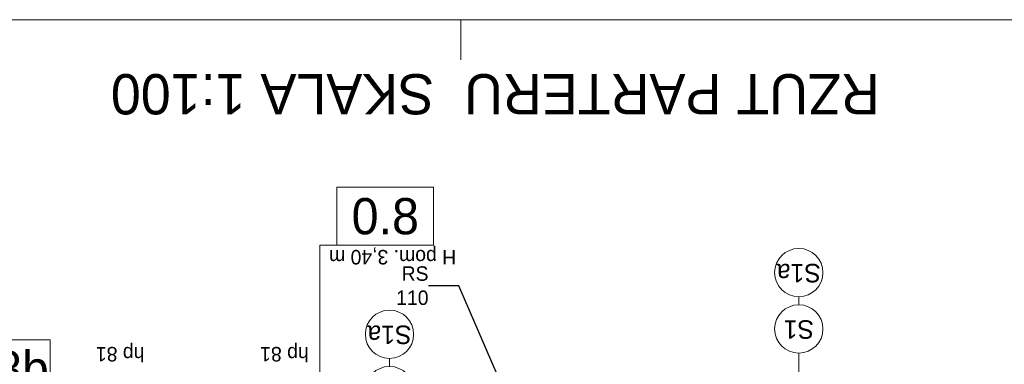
# Model space of a CAD drawing. Extents: x -145259 to -66341, y -2316 to 227384.
# Tile 33 of 143: x -93736 to -81510, y 62704 to 66984. Entities that reach past the tile are written whole.
import ezdxf

# ---------------------------------------------------------------- set-up
doc = ezdxf.new("R2010")
doc.units = 0
doc.header["$MEASUREMENT"] = 0
doc.layers.add('Arch opisy', color=7, linetype='Continuous')
for name, color, linetype, lineweight in [('Arch opisy_Nr_Pióra__1', 7, 'Continuous', 25), ('Arch opisy_Nr_Pióra__21', 7, 'Continuous', 13), ('ARCH TABELA_Nr_Pióra__21', 7, 'Continuous', 13), ('INWENT OPISY_Nr_Pióra__21', 7, 'Continuous', 13)]:
    doc.layers.add(name, color=color, linetype=linetype, lineweight=lineweight)
doc.styles.add('GENERATED_STYLE_5', font='txt')
doc.styles.add('GENERATED_STYLE_6', font='txt')
doc.styles.add('GENERATED_STYLE_7', font='txt')
doc.dimstyles.new('GENERATED_STYLE__9', dxfattribs={"dimtxt": 0.18, "dimasz": 109.44, "dimexe": 0.18, "dimexo": 0.0625, "dimgap": 0.09, "dimtad": 0, "dimtih": 1, "dimtoh": 1, "dimdec": 4, "dimzin": 0, "dimdsep": 46, "dimcen": 0.09, "dimadec": 0, "dimazin": 0, "dimtfac": 1, "dimtdec": 4, "dimtmove": 0, "dimatfit": 3, "dimldrblk": 'ARROWHEAD_11', "dimfxl": 0, "dimtolj": 1, "dimtzin": 0, "dimarcsym": 0})

# ---------------------------------------------------------------- blocks, each defined once
blk = doc.blocks.new('Linia_7', base_point=(-84062, 61664))
at = {"layer": 'Arch opisy_Nr_Pióra__21', "linetype": 'Continuous'}
blk.add_line((-84062, 61664), (-84062, 62843), dxfattribs=at)
blk.add_circle((-84062, 63143), 300, dxfattribs=at)
blk = doc.blocks.new('Linia_27', base_point=(-90007, 64185))
at = {"layer": 'Arch opisy_Nr_Pióra__21', "linetype": 'Continuous'}
blk.add_hatch(color=256, dxfattribs=at).paths.add_polyline_path([(-89932, 59685), (-89938, 59714), (-89954, 59738), (-89979, 59754), (-90007, 59760), (-90036, 59754), (-90060, 59738), (-90077, 59714), (-90082, 59685), (-90077, 59657), (-90060, 59632), (-90036, 59616), (-90007, 59610), (-89979, 59616), (-89954, 59632), (-89938, 59657)], flags=0)
blk.add_line((-90007, 64185), (-90007, 59760), dxfattribs=at)
blk.add_circle((-90007, 59685), 75, dxfattribs=at)
blk = doc.blocks.new('Linia_32', base_point=(-84062, 63143))
at = {"layer": 'Arch opisy_Nr_Pióra__21', "linetype": 'Continuous'}
blk.add_line((-84062, 63443), (-84062, 63543), dxfattribs=at)
for centre in [(-84062, 63843), (-84062, 63143)]:
    blk.add_circle(centre, 300, dxfattribs=at)
blk = doc.blocks.new('Linia_33', base_point=(-89144, 62377))
at = {"layer": 'Arch opisy_Nr_Pióra__21', "linetype": 'Continuous'}
blk.add_line((-89144, 62677), (-89144, 62777), dxfattribs=at)
for centre in [(-89144, 63077), (-89144, 62377)]:
    blk.add_circle(centre, 300, dxfattribs=at)
blk = doc.blocks.new('ARROWHEAD_11')
at = {"color": 0, "linetype": 'Continuous', "lineweight": 0}
blk.add_line((0, 0), (-1, 0), dxfattribs=at)
at = {"color": 0, "linetype": 'Continuous', "lineweight": 0, "const_width": 0.25, "flags": 128}
blk.add_lwpolyline([(-0.125, 0, 1), (0.125, 0, 1)], format="xyb", close=True, dxfattribs=at)

msp = doc.modelspace()

# ---------------------------------------------------------------- linework, layer by layer
at = {"layer": 'Arch opisy_Nr_Pióra__21', "linetype": 'Continuous'}
for p, q in [((-89796.6, 64904.9), (-89796.6, 64184.9)), ((-88596.6, 64904.9), (-89796.6, 64904.9)), ((-88596.6, 64184.9), (-88596.6, 64904.9)), ((-88596.6, 64184.9), (-90007.5, 64184.9)), ((-89796.6, 64184.9), (-88596.6, 64184.9)), ((-93358.8, 63006.4), (-94558.8, 63006.4)), ((-93358.8, 62286.4), (-93358.8, 63006.4))]:
    msp.add_line(p, q, dxfattribs=at)
at = {"layer": 'ARCH TABELA_Nr_Pióra__21', "linetype": 'Continuous'}
for p, q in [((-145258.7, 66983.6), (-70258.7, 66983.6)), ((-88258.7, 66483.6), (-88258.7, 66983.6)), ((-88258.7, 66483.6), (-88258.7, 66983.6)), ((-88258.7, 66483.6), (-88258.7, 66983.6))]:
    msp.add_line(p, q, dxfattribs=at)

# ---------------------------------------------------------------- block references
at = {"layer": 'Arch opisy', "linetype": 'Continuous'}
for name, p in [('Linia_27', (-90007.5, 64184.9)), ('Linia_32', (-84061.7, 63142.6)), ('Linia_33', (-89144.4, 62376.6)), ('Linia_7', (-84061.7, 61663.6))]:
    msp.add_blockref(name, p, dxfattribs=at)

# ---------------------------------------------------------------- texts
at = {"layer": 'Arch opisy_Nr_Pióra__1', "linetype": 'Continuous', "rotation": 180}
for s, insert, char_height, attachment_point, style in [('{RZUT PARTERU  SKALA 1:100}', (-92604.8, 65808), 500, 3, 'GENERATED_STYLE_7'), ('{S1a}', (-84061.7, 63721.2), 230, 2, 'GENERATED_STYLE_6'), ('{S1}', (-84061.7, 63021.2), 230, 2, 'GENERATED_STYLE_6'), ('{S1a}', (-89144.4, 62955.3), 230, 2, 'GENERATED_STYLE_6')]:
    msp.add_mtext(s, dxfattribs=dict(at, insert=insert, char_height=char_height, attachment_point=attachment_point, style=style))
at = {"layer": 'Arch opisy_Nr_Pióra__1', "linetype": 'Continuous', "char_height": 450, "attachment_point": 8, "style": 'GENERATED_STYLE_5'}
for s, insert in [('{0.8}', (-89196.6, 64311.9)), ('{0.8b}', (-93958.8, 62413.5))]:
    msp.add_mtext(s, dxfattribs=dict(at, insert=insert))
at = {"layer": 'INWENT OPISY_Nr_Pióra__21', "linetype": 'Continuous', "char_height": 180, "attachment_point": 2, "rotation": 180, "style": 'GENERATED_STYLE_7'}
for s, insert in [('{H pom. 3,40 m}', (-89105.5, 63944.1)), ('{hp 81}', (-92488.7, 62738.9)), ('{hp 81}', (-90448.7, 62738.9))]:
    msp.add_mtext(s, dxfattribs=dict(at, insert=insert))
at = {"layer": 'INWENT OPISY_Nr_Pióra__21', "linetype": 'Continuous', "insert": (-88659.7, 63679.3), "char_height": 180, "width": 692.895, "attachment_point": 6, "style": 'GENERATED_STYLE_6'}
msp.add_mtext('{RS 110}', dxfattribs=at)

# ---------------------------------------------------------------- leaders
at = {"layer": 'INWENT OPISY_Nr_Pióra__21', "linetype": 'Continuous', "annotation_type": 0, "has_hookline": 1, "hookline_direction": 1, "text_width": 437.1}
msp.add_leader([(-87448.7, 61753.6), (-88284.7, 63679.3), (-88659.6, 63679.3)], dimstyle='GENERATED_STYLE__9', dxfattribs=at)

doc.saveas('drawing.dxf')
